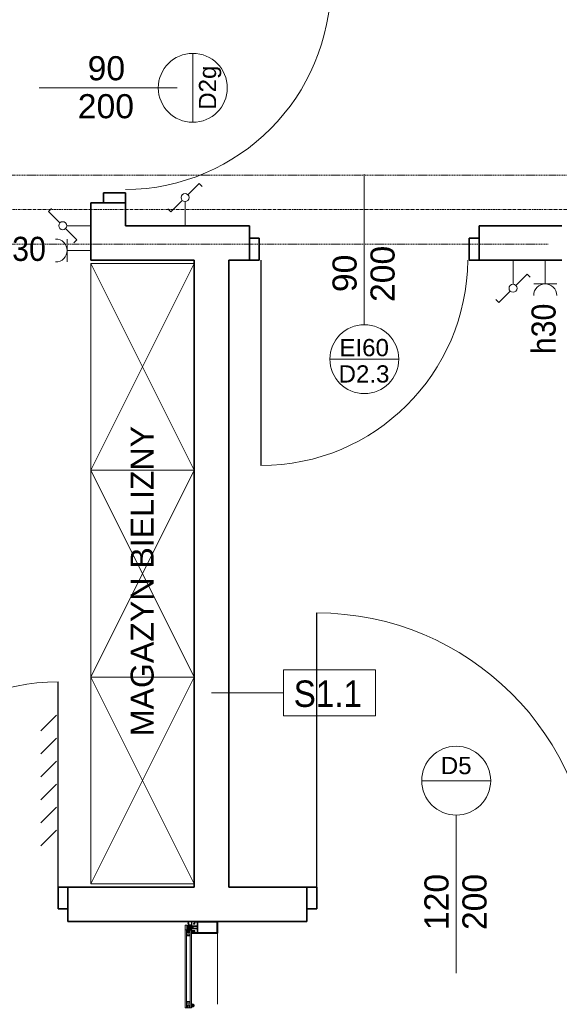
# Model space of a CAD drawing. Header units: millimetres. Extents: x -2286 to 43533, y -13832 to 14981.
# Tile 59 of 77: x 15974 to 18322, y -3334 to 953. Entities that reach past the tile are written whole.
import ezdxf

# ---------------------------------------------------------------- set-up
doc = ezdxf.new("R2010")
doc.units = ezdxf.units.MM
for name, pattern in [('IMPORT-GEN3', [6.25, 4.75, -1.5]), ('Oś', [22.225, 12.7, -3.175, 3.175, -3.175]), ('Ukryte', [7.1438, 4.7625, -2.3813])]:
    doc.linetypes.add(name, pattern=pattern)
for name, color, linetype, lineweight in [('A-DETL-GENF', 92, 'Continuous', 18), ('A-DETL-HDLN', 90, 'Ukryte', 18), ('A-DETL-MEDM', 33, 'Continuous', 35), ('A-DOOR', 31, 'Continuous', 25), ('A-DOOR-IDEN', 31, 'Continuous', 18), ('A-GLAZ-CURT', 52, 'Continuous', 18), ('A-GLAZ-CWMG', 51, 'Continuous', 18), ('A-WALL', 113, 'Continuous', 25), ('A-WALL-IDEN', 211, 'Continuous', 18), ('E-ELE-QPM-IDEN', 2, 'Continuous', 18), ('E-ELEC-EQPM', 71, 'Continuous', 18), ('G-ANNO-TEXT', 231, 'Continuous', 18), ('G-IMPT', 8, 'Continuous', 18), ('Q-SPCQ', 91, 'Continuous', 18), ('S-GRID', 1, 'Continuous', 18)]:
    doc.layers.add(name, color=color, linetype=linetype, lineweight=lineweight)
doc.styles.add('Arial_1', font='arial.ttf', dxfattribs={"height": 75})
doc.styles.add('Arial_11', font='arial.ttf', dxfattribs={"width": 0.9, "height": 105})
doc.styles.add('Arial_5', font='arial.ttf', dxfattribs={"height": 100})
doc.styles.add('Arial_6', font='arial.ttf', dxfattribs={"width": 0.9, "height": 115})
doc.styles.add('Arial_7', font='arial.ttf', dxfattribs={"height": 105})

# ---------------------------------------------------------------- blocks, each defined once
blk = doc.blocks.new('DRZWI 1S - Drzwi 90 glass-1364000-4_piętro II PT - projektowany')
at = {"layer": 'A-DETL-GENF'}
for p, q in [((-500, 20), (-457, 20)), ((-500, -75), (-500, 20)), ((-457, 20), (-457, -75)), ((457, 20), (500, 20)), ((457, -75), (457, 20)), ((500, 20), (500, -75)), ((-457, -75), (-500, -75)), ((500, -75), (457, -75))]:
    blk.add_line(p, q, dxfattribs=at)
at = {"layer": 'A-DETL-MEDM'}
for p, q in [((-500, -75), (-500, 20)), ((-500, 20), (-457, 20)), ((-457, 20), (-457, -75)), ((457, 20), (457, -75)), ((500, 20), (457, 20)), ((500, -75), (500, 20)), ((-457, -75), (-500, -75)), ((457, -75), (500, -75))]:
    blk.add_line(p, q, dxfattribs=at)
at = {"layer": 'A-DOOR', "lineweight": 18}
blk.add_line((0, -300), (0, 300), dxfattribs=at)
at = {"layer": 'A-DOOR'}
for p, q in [((457, -75), (457, -968.9)), ((381.6, -255.3), (450, -323.7)), ((381.6, -355.3), (450, -423.7)), ((381.6, -455.3), (450, -523.7)), ((381.6, -555.3), (450, -623.7)), ((381.6, -655.3), (450, -723.7)), ((381.6, -755.3), (450, -823.7))]:
    blk.add_line(p, q, dxfattribs=at)
at = {"layer": 'A-DOOR', "lineweight": 18}
blk.add_arc((457, -68.9), 900, 180.3907, 270, dxfattribs=at)
blk = doc.blocks.new('DRZWI 1S - PPOŻ - Drzwi 90 - EI60-1653780-4_piętro II PT - projektowany')
at = {"layer": 'A-DETL-GENF'}
for p, q in [((-500, 75), (-500, -20)), ((-457, 75), (-500, 75)), ((-457, -20), (-457, 75)), ((500, 75), (457, 75)), ((457, 75), (457, -20)), ((500, -20), (500, 75)), ((-500, -20), (-457, -20)), ((457, -20), (500, -20))]:
    blk.add_line(p, q, dxfattribs=at)
at = {"layer": 'A-DETL-MEDM'}
for p, q in [((-457, 75), (-500, 75)), ((-500, 75), (-500, -20)), ((-457, -20), (-457, 75)), ((457, -20), (457, 75)), ((457, 75), (500, 75)), ((500, 75), (500, -20)), ((-500, -20), (-457, -20)), ((500, -20), (457, -20))]:
    blk.add_line(p, q, dxfattribs=at)
at = {"layer": 'A-DOOR'}
blk.add_line((450, 75), (450, 968.9), dxfattribs=at)
at = {"layer": 'A-DOOR', "lineweight": 18}
blk.add_line((0, 300), (0, -300), dxfattribs=at)
blk.add_arc((450, 68.9), 900, 90, 179.6093, dxfattribs=at)
blk = doc.blocks.new('DRZWI 1S - Drzwi 90 glass-1363998-4_piętro II PT - projektowany')
at = {"layer": 'A-DETL-GENF'}
for p, q in [((-500, 75), (-500, -20)), ((-457, 75), (-500, 75)), ((-457, -20), (-457, 75)), ((500, 75), (457, 75)), ((457, 75), (457, -20)), ((500, -20), (500, 75)), ((-500, -20), (-457, -20)), ((457, -20), (500, -20))]:
    blk.add_line(p, q, dxfattribs=at)
at = {"layer": 'A-DETL-MEDM'}
for p, q in [((-457, 75), (-500, 75)), ((-500, 75), (-500, -20)), ((-457, -20), (-457, 75)), ((457, -20), (457, 75)), ((457, 75), (500, 75)), ((500, 75), (500, -20)), ((-500, -20), (-457, -20)), ((500, -20), (457, -20))]:
    blk.add_line(p, q, dxfattribs=at)
at = {"layer": 'A-DOOR'}
for p, q in [((457, 75), (457, 968.9)), ((381.6, 755.3), (450, 823.7)), ((381.6, 655.3), (450, 723.7)), ((381.6, 555.3), (450, 623.7)), ((381.6, 455.3), (450, 523.7)), ((381.6, 355.3), (450, 423.7)), ((381.6, 255.3), (450, 323.7))]:
    blk.add_line(p, q, dxfattribs=at)
at = {"layer": 'A-DOOR', "lineweight": 18}
blk.add_line((0, 300), (0, -300), dxfattribs=at)
blk.add_arc((457, 68.9), 900, 90, 179.6093, dxfattribs=at)
blk = doc.blocks.new('DRZWI 1S - Drzwi 120-1363999-4_piętro II PT - projektowany')
at = {"layer": 'A-DETL-GENF'}
for p, q in [((-650, 20), (-607, 20)), ((-650, -75), (-650, 20)), ((-607, 20), (-607, -75)), ((607, 20), (650, 20)), ((607, -75), (607, 20)), ((650, 20), (650, -75)), ((-607, -75), (-650, -75)), ((650, -75), (607, -75))]:
    blk.add_line(p, q, dxfattribs=at)
at = {"layer": 'A-DETL-MEDM'}
for p, q in [((-650, -75), (-650, 20)), ((-650, 20), (-607, 20)), ((-607, 20), (-607, -75)), ((607, 20), (607, -75)), ((650, 20), (607, 20)), ((650, -75), (650, 20)), ((-607, -75), (-650, -75)), ((607, -75), (650, -75))]:
    blk.add_line(p, q, dxfattribs=at)
at = {"layer": 'A-DOOR', "lineweight": 18}
blk.add_line((0, -300), (0, 300), dxfattribs=at)
at = {"layer": 'A-DOOR'}
blk.add_line((607, -75), (607, -1268.9), dxfattribs=at)
at = {"layer": 'A-DOOR', "lineweight": 18}
blk.add_arc((607, -68.9), 1200, 180.293, 270, dxfattribs=at)
blk = doc.blocks.new('Przełącznik schodowy - Type 1-1452447-4_piętro II PT - projektowany')
at = {"layer": 'E-ELEC-EQPM'}
for p, q in [((137.4, 209.8), (186.8, 259.3)), ((186.8, 259.3), (199.9, 246.2)), ((112.6, 185.1), (63.2, 135.7)), ((125, 180), (125, 75)), ((63.2, 135.7), (50.1, 148.8))]:
    blk.add_line(p, q, dxfattribs=at)
blk.add_circle((125, 197.5), 17.5, dxfattribs=at)
blk = doc.blocks.new('gniazdo elektryczne pojedyncze - 30-1473552-4_piętro II PT - projektowany')
at = {"layer": 'E-ELEC-EQPM'}
for p, q in [((175, 178.3), (75, 178.3)), ((125, 178.3), (125, 75))]:
    blk.add_line(p, q, dxfattribs=at)
blk.add_arc((125, 228.3), 50, 180, 0, dxfattribs=at)
blk = doc.blocks.new('Szafa - 45 cm-1497313-4_piętro II PT - projektowany')
at = {"layer": 'Q-SPCQ'}
for p, q in [((575, 525), (-325, 75)), ((-325, 525), (575, 75)), ((-325, 75), (-325, 525)), ((-325, 525), (575, 525)), ((575, 525), (575, 75))]:
    blk.add_line(p, q, dxfattribs=at)
blk = doc.blocks.new('Prostokątny szpros - Słup 105 mm-1305217-4_piętro II PT - projektowany')
at = {"layer": 'A-DETL-GENF'}
for p, q in [((-25, 23.3), (-25, 127.5)), ((24.5, 128), (-24.5, 128)), ((-22.6, 41.5), (-22.6, 124)), ((22.1, 124.5), (-22.1, 124.5)), ((22.6, 41.5), (22.6, 124)), ((25, 23.3), (25, 127.5)), ((-25, 23.3), (-24.7, 23)), ((-24.7, 23), (-22.5, 23)), ((-23.5, 26), (-23, 26.5)), ((-23.5, 24), (-23.5, 26)), ((-22, 24), (-23.5, 24)), ((-23, 26.5), (-19.7, 26.5)), ((-22.6, 38), (-22.1, 38.5)), ((-22.6, 30), (-22.6, 38)), ((-21.6, 29), (-22.6, 30)), ((-22.5, 23), (-22, 23.5)), ((-22.1, 41), (22.1, 41)), ((-22.1, 38.5), (-6.5, 38.5)), ((-22, 23.5), (-22, 24)), ((-15.5, 29), (-21.6, 29)), ((-19.7, 26.5), (-19.5, 26.7)), ((-19.5, 26.7), (-19.2, 26.5)), ((-19.2, 26.5), (-16, 26.5)), ((-15.5, 24), (-17, 24)), ((-17, 24), (-17, 23.5)), ((-17, 23.5), (-16.5, 23)), ((-16.5, 23), (-14.3, 23)), ((-16, 26.5), (-15.5, 26)), ((-14, 27.5), (-15.5, 29)), ((-15.5, 26), (-15.5, 24)), ((-14.3, 23), (-14, 23.3)), ((-14, 23.3), (-14, 27.5)), ((-6.5, 38.5), (-6, 38)), ((-6, 38), (-6, 3.3)), ((-6, 3.3), (-5.7, 3)), ((-5.7, 3), (-4, 3)), ((-4.5, 6.5), (-4, 7)), ((-4.5, 4.5), (-4.5, 6.5)), ((-3.5, 4.5), (-4.5, 4.5)), ((-3.5, 38), (-4, 37.5)), ((-4, 37.5), (-4, 10.6)), ((-4, 10.6), (-3.2, 10.2)), ((-4, 7), (-2.8, 7)), ((-4, 3), (-3.5, 3.5)), ((3.5, 38), (-3.5, 38)), ((-3.5, 3.5), (-3.5, 4.5)), ((-3.2, 10.2), (-0.8, 11.6)), ((-2.8, 7), (0, 8.6)), ((-0.8, 11.6), (0.8, 11.6)), ((0, 8.6), (2.8, 7)), ((0.8, 11.6), (3.3, 10.2)), ((2.8, 7), (4, 7)), ((3.3, 10.2), (4, 10.6)), ((4, 37.5), (3.5, 38)), ((4.5, 4.5), (3.5, 4.5)), ((3.5, 4.5), (3.5, 3.5)), ((3.5, 3.5), (4, 3)), ((4, 10.6), (4, 37.5)), ((4, 7), (4.5, 6.5)), ((4, 3), (5.7, 3)), ((4.5, 6.5), (4.5, 4.5)), ((5.7, 3), (6, 3.3)), ((6, 38), (6.5, 38.5)), ((6, 3.3), (6, 38)), ((6.5, 38.5), (22.1, 38.5)), ((15.5, 29), (14, 27.5)), ((14, 27.5), (14, 23.3)), ((14, 23.3), (14.3, 23)), ((14.3, 23), (16.5, 23)), ((21.6, 29), (15.5, 29)), ((15.5, 26), (16, 26.5)), ((15.5, 24), (15.5, 26)), ((17, 24), (15.5, 24)), ((16, 26.5), (19.3, 26.5)), ((16.5, 23), (17, 23.5)), ((17, 23.5), (17, 24)), ((19.3, 26.5), (19.5, 26.7)), ((19.5, 26.7), (19.8, 26.5)), ((19.8, 26.5), (23, 26.5)), ((22.6, 30), (21.6, 29)), ((23.5, 24), (22, 24)), ((22, 24), (22, 23.5)), ((22, 23.5), (22.5, 23)), ((22.1, 38.5), (22.6, 38)), ((22.5, 23), (24.7, 23)), ((22.6, 38), (22.6, 30)), ((23, 26.5), (23.5, 26)), ((23.5, 26), (23.5, 24)), ((24.7, 23), (25, 23.3))]:
    blk.add_line(p, q, dxfattribs=at)
for centre, start, end in [((-24.5, 127.5), 90, 180), ((-22.1, 124), 90, 180), ((22.1, 124), 0, 90), ((24.5, 127.5), 0, 90), ((-22.1, 41.5), 180, 270), ((22.1, 41.5), 270, 0)]:
    blk.add_arc(centre, 0.5, start, end, dxfattribs=at)
at = {"layer": 'G-IMPT'}
for p, q in [((-20, -0.5), (-20, 1.5)), ((-0.2, 21.5), (-0.5, 21)), ((1.2, 15.1), (-0.3, 20.1)), ((20, 1.5), (20, -0.5)), ((-10, -14), (-10, -7)), ((1.9, -0.3), (-1.9, -0.3)), ((10, -14), (10, -7))]:
    blk.add_line(p, q, dxfattribs=at)
at = {"layer": 'G-IMPT', "flags": 128}
for points in [[(-18.5, 3), (-3.6, 3), (-3.4, 3.1), (-3.3, 3.4), (-3.1, 3.5), (-3, 3.5), (-2.8, 3.3), (-2.8, 2), (-2.3, 1.5), (-1.9, 1.5), (1.9, 1.5), (2.3, 1.5), (2.8, 2), (2.8, 3.3), (3, 3.5), (3.1, 3.5), (3.3, 3.4), (3.4, 3.1), (3.6, 3), (18.5, 3)], [(17, -0.5), (17, 0), (16.7, 0.3), (12.2, 0.3), (11.8, 0.3), (6.8, -0.9), (6, -1.9), (6, -2.5), (5.5, -3), (0.5, -3), (0.3, -2.9), (0.2, -2.8), (-0.2, -2.8), (-0.3, -2.9), (-0.5, -3), (-5.5, -3), (-6, -2.5), (-6, -1.9), (-6.8, -0.9), (-11.8, 0.3), (-12.2, 0.3), (-16.7, 0.3), (-17, 0), (-17, -0.5)], [(4.6, -3), (4.6, -3.5), (-4.6, -3.5), (-4.6, -3), (4.6, -3), (1.9, -0.3), (1.9, 4.5), (1.9, 13.5), (1.9, 15.1), (1.9, 20.5), (0.2, 21.5), (-0.2, 21.5), (-1.9, 20.5), (-1.9, 15.1), (1.9, 15.1), (2.4, 14.6), (2.4, 13.5), (2.4, 5), (-2.4, 5), (-2.4, 13.5), (-2.4, 14.6), (2.4, 14.6)], [(-4.6, -3), (-1.9, -0.3), (-1.9, 4.5), (-2.4, 5)], [(-2.4, 14.6), (-1.9, 15.1), (-1.9, 13.5), (-1.9, 4.5), (1.9, 4.5), (2.4, 5)]]:
    blk.add_lwpolyline(points, dxfattribs=at)
for points in [[(-10, 3), (10, 3), (10, -3), (-10, -3)], [(-10, -3), (10, -3), (10, -7), (-10, -7)]]:
    blk.add_lwpolyline(points, close=True, dxfattribs=at)
at = {"layer": 'G-IMPT', "linetype": 'IMPORT-GEN3', "flags": 128}
blk.add_lwpolyline([(-0.2, 21.5), (1.7, 20.4), (1.7, 15.1)], dxfattribs=at)
at = {"layer": 'G-IMPT'}
for centre, radius, start, end in [((-18.5, 1.5), 1.5, 90, 180), ((-1.2, 22.2), 1.83, 247.4798, 294.8131), ((1, 20.7), 1.46, 170, 204.7886), ((18.5, 1.5), 1.5, 360, 90), ((-18.5, -0.5), 1.5, 180, 0), ((0, -113.7), 100.2, 84.2752, 95.7248), ((18.5, -0.5), 1.5, 180, 0)]:
    blk.add_arc(centre, radius, start, end, dxfattribs=at)
blk = doc.blocks.new('Prostokątny szpros - Słup Aluprof MB-SR50N EFEKT Ug_1_0-1499954-4_piętro II PT - projektowany')
at = {"layer": 'A-GLAZ-CWMG', "lineweight": 25}
for p, q in [((-50, 14), (-50, 128)), ((-50, 128), (0, 128)), ((0, 128), (0, 14)), ((-34.993956, 14), (-50, 14)), ((-34.993956, 0), (-34.993956, 14)), ((-14.993956, 0), (-34.993956, 0)), ((0, 14), (-14.993956, 14)), ((-14.993956, 14), (-14.993956, 0))]:
    blk.add_line(p, q, dxfattribs=at)
blk = doc.blocks.new('Aluprof szyba Ug_1_0 - Aluprof szyba Ug_1_0-1612149-4_piętro II PT - projektowany')
at = {"layer": 'A-GLAZ-CURT'}
for p, q in [((170, 14), (-170, 14)), ((-170, 14), (-170, -14)), ((-170, 8), (170, 8)), ((170, -14), (170, 14)), ((-170, -8), (170, -8)), ((-170, -14), (170, -14))]:
    blk.add_line(p, q, dxfattribs=at)
at = {"layer": 'G-IMPT'}
for p, q in [((-159, 3), (-169.5, 3)), ((159, 3), (169.5, 3)), ((-169.5, -3), (-159, -3)), ((-166, -22.7), (-166, -18.5)), ((-163.8, -23), (-165.7, -23)), ((-164.7, -16), (-163.1, -16)), ((-162.7, -25.7), (-163.5, -24.6)), ((-162.5, -20.5), (-162.5, -18.5)), ((-162.1, -25.8), (-162.5, -25.8)), ((-162, -18), (-159, -18)), ((-159, -21), (-162, -21)), ((-162, -24.7), (-162, -22.7)), ((-161.8, -22.5), (-159.2, -22.5)), ((-159, -22.7), (-159, -24.7)), ((-158.5, -25.8), (-158.9, -25.8)), ((-158.5, -18.5), (-158.5, -20.5)), ((-157.5, -24.6), (-158.3, -25.7)), ((-157.9, -16), (-156.3, -16)), ((-155.3, -23), (-157.2, -23)), ((-155, -18.5), (-155, -22.7)), ((155, -18.5), (155, -22.7)), ((155.3, -23), (157.2, -23)), ((157.9, -16), (156.3, -16)), ((157.5, -24.6), (158.3, -25.7)), ((158.5, -18.5), (158.5, -20.5)), ((158.5, -25.8), (158.9, -25.8)), ((169.5, -3), (159, -3)), ((162, -18), (159, -18)), ((159, -21), (162, -21)), ((159, -22.7), (159, -24.7)), ((161.8, -22.5), (159.2, -22.5)), ((162, -24.7), (162, -22.7)), ((162.1, -25.8), (162.5, -25.8)), ((162.5, -20.5), (162.5, -18.5)), ((162.7, -25.7), (163.5, -24.6)), ((164.7, -16), (163.1, -16)), ((163.8, -23), (165.7, -23)), ((166, -22.7), (166, -18.5))]:
    blk.add_line(p, q, dxfattribs=at)
at = {"layer": 'G-IMPT', "flags": 128}
for points in [[(-170, 3.5), (-170, 4), (-170, 8), (-149.3, 8), (-149.3, 7.7), (-149.5, 7.7), (-149.6, 7.6), (-149.7, 7.4), (-149.7, 7.2), (-149.7, 7.1), (-149.5, 7), (-149.5, 6.9), (-149.4, 6.9), (-149.4, 6.9), (-149.4, 6.9), (-149.3, 6.8), (-149.3, 6.8), (-149.3, 6.7), (-149.2, 6.7), (-149.2, 6.6), (-149.2, 6.6), (-149.2, 6.5), (-149.2, 6.5), (-149.2, 6.4), (-149.2, 6.4), (-149.2, 6.3), (-149.2, 6.3), (-149.3, 6.2), (-149.3, 6.2), (-149.3, 6.2), (-149.4, 6.1), (-149.4, 6.1), (-149.5, 6), (-150.2, 5.7), (-150.3, 5.5), (-150.3, 5.4), (-150.3, 5), (-150.3, 5), (-150.3, 4.9), (-150.2, 4.8), (-150.1, 4.7), (-150, 4.7), (-150, 4.7), (-150, 4.7), (-150, 4.7), (-150, 4.7), (-149.8, 4.6), (-149.8, 4.6), (-149.8, 4.6), (-149.8, 4.6), (-149.8, 4.6), (-149.8, 4.6), (-149.7, 4.6), (-149.7, 4.5), (-149.7, 4.5), (-149.7, 4.5), (-149.7, 4.5), (-149.7, 4.5), (-149.7, 4.4), (-149.7, 4.4), (-149.7, 0), (-149.7, -4.4), (-149.7, -4.4), (-149.7, -4.5), (-149.7, -4.5), (-149.7, -4.5), (-149.7, -4.5), (-149.7, -4.5), (-149.7, -4.6), (-149.8, -4.6), (-149.8, -4.6), (-149.8, -4.6), (-149.8, -4.6), (-149.8, -4.6), (-149.8, -4.6), (-149.8, -4.6), (-149.9, -4.6), (-149.9, -4.6), (-149.9, -4.6), (-149.9, -4.6), (-149.9, -4.6), (-149.9, -4.7), (-150, -4.7), (-150, -4.7), (-150, -4.7), (-150, -4.7), (-150, -4.7), (-150, -4.7), (-150.1, -4.7), (-150.2, -4.8), (-150.3, -4.9), (-150.3, -5), (-150.3, -5.5), (-150.2, -5.7), (-150.1, -5.7), (-149.5, -6), (-149.4, -6.1), (-149.4, -6.1), (-149.3, -6.2), (-149.3, -6.2), (-149.3, -6.2), (-149.2, -6.3), (-149.2, -6.3), (-149.2, -6.4), (-149.2, -6.4), (-149.2, -6.5), (-149.2, -6.5), (-149.2, -6.6), (-149.2, -6.6), (-149.2, -6.7), (-149.3, -6.7), (-149.3, -6.8), (-149.3, -6.8), (-149.4, -6.9), (-149.4, -6.9), (-149.4, -6.9), (-149.4, -6.9), (-149.5, -6.9), (-149.6, -7), (-149.7, -7.1), (-149.7, -7.2), (-149.7, -7.4), (-149.6, -7.6), (-149.5, -7.7), (-149.3, -7.7), (-149.3, -8), (-170, -8), (-170, -4), (-170, -3.5)], [(-158.1, 0.1), (-158.1, 0.2), (-158, 2)], [(-146, 6.6), (-146.8, 6.7), (-147.7, 6.8), (-148.5, 6.9), (-149.4, 7)], [(-149.3, 8), (-147.8, 8), (-146.4, 8), (-144.9, 8), (-143.4, 8)], [(-149.3, 7.7), (-149.3, 7.8), (-149.3, 7.8), (-149.3, 7.9), (-149.3, 8)], [(-144.4, 7.7), (-145.6, 7.7), (-146.8, 7.7), (-148.1, 7.7), (-149.3, 7.7)], [(-149.3, 7.6), (-148.2, 7.6), (-147.1, 7.6), (-146, 7.6), (-144.8, 7.6)], [(-145.8, 6.2), (-145.8, 6.3), (-145.9, 6.4), (-145.9, 6.5), (-146, 6.6)], [(-145.5, 5.9), (-145.6, 5.9), (-145.7, 6), (-145.8, 6.1), (-145.8, 6.2)], [(-144.8, 5.9), (-145, 5.9), (-145.2, 5.9), (-145.3, 5.9), (-145.5, 5.9)], [(-144.8, 7.6), (-144.8, 7.6), (-144.7, 7.5), (-144.7, 7.4), (-144.7, 7.3)], [(-144.7, 7.3), (-144.8, 7.3), (-144.8, 7.3), (-144.8, 7.2), (-144.8, 7.1)], [(-144.8, 7.1), (-144.8, 7.1), (-144.8, 7), (-144.8, 6.9), (-144.7, 6.9)], [(-144.7, 6.9), (-144.7, 6.9), (-144.6, 6.9), (-144.5, 6.9), (-144.5, 6.9)], [(-144.5, 6.9), (-144.4, 7.1), (-144.4, 7.3), (-144.4, 7.5), (-144.4, 7.7)], [(-143.4, 7.7), (-143.7, 7.7), (-143.9, 7.7), (-144.1, 7.7), (-144.4, 7.7)], [(-144.4, 7.7), (-144.1, 7.7), (-143.9, 7.7), (-143.7, 7.7), (-143.4, 7.7)], [(-144.3, -5.4), (-144.3, -2.7), (-144.3, 0), (-144.3, 2.7), (-144.3, 5.4)], [(-143.5, 5.7), (-143.6, 5.5), (-143.7, 5.2), (-143.6, 4.9), (-143.4, 4.7)], [(-143.4, 5.8), (-143.4, 5.8), (-143.4, 5.8), (-143.5, 5.7), (-143.5, 5.7)], [(-143.4, 8), (-143.4, 7.9), (-143.4, 7.9), (-143.4, 7.8), (-143.4, 7.7)], [(-143.4, 4.7), (-143.4, 4.6), (-143.3, 4.6), (-143.3, 4.5), (-143.3, 4.4)], [(-143.3, 7.6), (-143.3, 7.2), (-143.3, 6.8), (-143.3, 6.4), (-143.3, 6)], [(-143.3, 4.4), (-143.3, 2.2), (-143.3, 0), (-143.3, -2.2), (-143.3, -4.4)], [(143.3, 7.6), (143.3, 7.2), (143.3, 6.8), (143.3, 6.4), (143.3, 6)], [(143.4, 4.7), (143.4, 4.6), (143.3, 4.6), (143.3, 4.5), (143.3, 4.4)], [(143.3, 4.4), (143.3, 2.2), (143.3, 0), (143.3, -2.2), (143.3, -4.4)], [(143.4, 8), (143.4, 7.9), (143.4, 7.9), (143.4, 7.8), (143.4, 7.7)], [(149.3, 8), (147.8, 8), (146.4, 8), (144.9, 8), (143.4, 8)], [(143.4, 7.7), (143.7, 7.7), (143.9, 7.7), (144.1, 7.7), (144.4, 7.7)], [(144.4, 7.7), (144.1, 7.7), (143.9, 7.7), (143.7, 7.7), (143.4, 7.7)], [(143.4, 5.8), (143.4, 5.8), (143.4, 5.8), (143.5, 5.7), (143.5, 5.7)], [(143.5, 5.7), (143.6, 5.5), (143.7, 5.2), (143.6, 4.9), (143.4, 4.7)], [(144.3, -5.4), (144.3, -2.7), (144.3, 0), (144.3, 2.7), (144.3, 5.4)], [(144.4, 7.7), (145.6, 7.7), (146.8, 7.7), (148.1, 7.7), (149.3, 7.7)], [(144.5, 6.9), (144.4, 7.1), (144.4, 7.3), (144.4, 7.5), (144.4, 7.7)], [(144.7, 6.9), (144.7, 6.9), (144.6, 6.9), (144.5, 6.9), (144.5, 6.9)], [(144.8, 7.6), (144.8, 7.6), (144.7, 7.5), (144.7, 7.4), (144.7, 7.3)], [(144.7, 7.3), (144.8, 7.3), (144.8, 7.3), (144.8, 7.2), (144.8, 7.1)], [(144.8, 7.1), (144.8, 7.1), (144.8, 7), (144.8, 6.9), (144.7, 6.9)], [(149.3, 7.6), (148.2, 7.6), (147.1, 7.6), (146, 7.6), (144.8, 7.6)], [(144.8, 5.9), (145, 5.9), (145.2, 5.9), (145.3, 5.9), (145.5, 5.9)], [(145.5, 5.9), (145.6, 5.9), (145.7, 6), (145.8, 6.1), (145.8, 6.2)], [(145.8, 6.2), (145.8, 6.3), (145.9, 6.4), (145.9, 6.5), (146, 6.6)], [(146, 6.6), (146.8, 6.7), (147.7, 6.8), (148.5, 6.9), (149.4, 7)], [(170, 3.5), (170, 4), (170, 8), (149.3, 8), (149.3, 7.7), (149.5, 7.7), (149.6, 7.6), (149.7, 7.4), (149.7, 7.2), (149.7, 7.1), (149.5, 7), (149.5, 6.9), (149.4, 6.9), (149.4, 6.9), (149.4, 6.9), (149.3, 6.8), (149.3, 6.8), (149.3, 6.7), (149.2, 6.7), (149.2, 6.6), (149.2, 6.6), (149.2, 6.5), (149.2, 6.5), (149.2, 6.4), (149.2, 6.4), (149.2, 6.3), (149.2, 6.3), (149.3, 6.2), (149.3, 6.2), (149.3, 6.2), (149.4, 6.1), (149.4, 6.1), (149.5, 6), (150.2, 5.7), (150.3, 5.5), (150.3, 5.4), (150.3, 5), (150.3, 5), (150.3, 4.9), (150.2, 4.8), (150.1, 4.7), (150, 4.7), (150, 4.7), (150, 4.7), (150, 4.7), (150, 4.7), (149.8, 4.6), (149.8, 4.6), (149.8, 4.6), (149.8, 4.6), (149.8, 4.6), (149.8, 4.6), (149.7, 4.6), (149.7, 4.5), (149.7, 4.5), (149.7, 4.5), (149.7, 4.5), (149.7, 4.5), (149.7, 4.4), (149.7, 4.4), (149.7, 0), (149.7, -4.4), (149.7, -4.4), (149.7, -4.5), (149.7, -4.5), (149.7, -4.5), (149.7, -4.5), (149.7, -4.5), (149.7, -4.6), (149.8, -4.6), (149.8, -4.6), (149.8, -4.6), (149.8, -4.6), (149.8, -4.6), (149.8, -4.6), (149.8, -4.6), (149.9, -4.6), (149.9, -4.6), (149.9, -4.6), (149.9, -4.6), (149.9, -4.6), (149.9, -4.7), (150, -4.7), (150, -4.7), (150, -4.7), (150, -4.7), (150, -4.7), (150, -4.7), (150.1, -4.7), (150.2, -4.8), (150.3, -4.9), (150.3, -5), (150.3, -5.5), (150.2, -5.7), (150.1, -5.7), (149.5, -6), (149.4, -6.1), (149.4, -6.1), (149.3, -6.2), (149.3, -6.2), (149.3, -6.2), (149.2, -6.3), (149.2, -6.3), (149.2, -6.4), (149.2, -6.4), (149.2, -6.5), (149.2, -6.5), (149.2, -6.6), (149.2, -6.6), (149.2, -6.7), (149.3, -6.7), (149.3, -6.8), (149.3, -6.8), (149.4, -6.9), (149.4, -6.9), (149.4, -6.9), (149.4, -6.9), (149.5, -6.9), (149.6, -7), (149.7, -7.1), (149.7, -7.2), (149.7, -7.4), (149.6, -7.6), (149.5, -7.7), (149.3, -7.7), (149.3, -8), (170, -8), (170, -4), (170, -3.5)], [(149.3, 7.7), (149.3, 7.8), (149.3, 7.8), (149.3, 7.9), (149.3, 8)], [(158.1, 0.1), (158.1, 0.2), (158, 2)], [(-163.3, -24.3), (-163, -24.2), (-163, -23)], [(-158, -2), (-158, -0.4), (-158.1, -0.1)], [(-158, -23), (-158, -24.2), (-157.6, -24.3)], [(-149.4, -7), (-148.5, -6.9), (-147.7, -6.8), (-146.8, -6.7), (-146, -6.6)], [(-144.8, -7.6), (-146, -7.6), (-147.1, -7.6), (-148.2, -7.6), (-149.3, -7.6)], [(-149.3, -7.7), (-148.1, -7.7), (-146.8, -7.7), (-145.6, -7.7), (-144.4, -7.7)], [(-149.3, -8), (-149.3, -7.9), (-149.3, -7.9), (-149.3, -7.8), (-149.3, -7.7)], [(-143.4, -8), (-144.9, -8), (-146.4, -8), (-147.8, -8), (-149.3, -8)], [(-146, -6.6), (-145.9, -6.5), (-145.9, -6.4), (-145.8, -6.3), (-145.8, -6.2)], [(-145.8, -6.2), (-145.8, -6.1), (-145.7, -6), (-145.6, -5.9), (-145.5, -5.9)], [(-145.5, -5.9), (-145.3, -5.9), (-145.2, -5.9), (-145, -5.9), (-144.8, -5.9)], [(-144.7, -6.9), (-144.8, -6.9), (-144.8, -7), (-144.8, -7.1), (-144.8, -7.1)], [(-144.8, -7.1), (-144.8, -7.2), (-144.8, -7.3), (-144.8, -7.3), (-144.7, -7.3)], [(-144.7, -7.3), (-144.7, -7.4), (-144.7, -7.5), (-144.8, -7.6), (-144.8, -7.6)], [(-144.5, -6.9), (-144.5, -6.9), (-144.6, -6.9), (-144.7, -6.9), (-144.7, -6.9)], [(-144.4, -7.7), (-144.4, -7.5), (-144.4, -7.3), (-144.4, -7.1), (-144.5, -6.9)], [(-144.4, -7.7), (-144.1, -7.7), (-143.9, -7.7), (-143.7, -7.7), (-143.4, -7.8)], [(-143.4, -7.8), (-143.7, -7.7), (-143.9, -7.7), (-144.1, -7.7), (-144.4, -7.7)], [(-143.4, -4.7), (-143.6, -4.9), (-143.7, -5.2), (-143.6, -5.5), (-143.5, -5.7)], [(-143.5, -5.7), (-143.5, -5.7), (-143.4, -5.8), (-143.4, -5.8), (-143.4, -5.8)], [(-143.3, -4.4), (-143.3, -4.5), (-143.3, -4.6), (-143.4, -4.6), (-143.4, -4.7)], [(-143.4, -7.8), (-143.4, -7.8), (-143.4, -7.9), (-143.4, -7.9), (-143.4, -8)], [(-143.3, -6), (-143.3, -6.4), (-143.3, -6.8), (-143.3, -7.2), (-143.3, -7.6)], [(143.3, -4.4), (143.3, -4.5), (143.3, -4.6), (143.4, -4.6), (143.4, -4.7)], [(143.3, -6), (143.3, -6.4), (143.3, -6.8), (143.3, -7.2), (143.3, -7.6)], [(143.4, -4.7), (143.6, -4.9), (143.7, -5.2), (143.6, -5.5), (143.5, -5.7)], [(143.5, -5.7), (143.5, -5.7), (143.4, -5.8), (143.4, -5.8), (143.4, -5.8)], [(144.4, -7.7), (144.1, -7.7), (143.9, -7.7), (143.7, -7.7), (143.4, -7.8)], [(143.4, -7.8), (143.4, -7.8), (143.4, -7.9), (143.4, -7.9), (143.4, -8)], [(143.4, -7.8), (143.7, -7.7), (143.9, -7.7), (144.1, -7.7), (144.4, -7.7)], [(143.4, -8), (144.9, -8), (146.4, -8), (147.8, -8), (149.3, -8)], [(144.4, -7.7), (144.4, -7.5), (144.4, -7.3), (144.4, -7.1), (144.5, -6.9)], [(149.3, -7.7), (148.1, -7.7), (146.8, -7.7), (145.6, -7.7), (144.4, -7.7)], [(144.5, -6.9), (144.5, -6.9), (144.6, -6.9), (144.7, -6.9), (144.7, -6.9)], [(144.7, -6.9), (144.8, -6.9), (144.8, -7), (144.8, -7.1), (144.8, -7.1)], [(144.8, -7.1), (144.8, -7.2), (144.8, -7.3), (144.8, -7.3), (144.7, -7.3)], [(144.7, -7.3), (144.7, -7.4), (144.7, -7.5), (144.8, -7.6), (144.8, -7.6)], [(145.5, -5.9), (145.3, -5.9), (145.2, -5.9), (145, -5.9), (144.8, -5.9)], [(144.8, -7.6), (146, -7.6), (147.1, -7.6), (148.2, -7.6), (149.3, -7.6)], [(145.8, -6.2), (145.8, -6.1), (145.7, -6), (145.6, -5.9), (145.5, -5.9)], [(146, -6.6), (145.9, -6.5), (145.9, -6.4), (145.8, -6.3), (145.8, -6.2)], [(149.4, -7), (148.5, -6.9), (147.7, -6.8), (146.8, -6.7), (146, -6.6)], [(149.3, -8), (149.3, -7.9), (149.3, -7.9), (149.3, -7.8), (149.3, -7.7)], [(158, -23), (158, -24.2), (157.6, -24.3)], [(158, -2), (158, -0.4), (158.1, -0.1)], [(163.3, -24.3), (163, -24.2), (163, -23)]]:
    blk.add_lwpolyline(points, dxfattribs=at)
for points in [[(-158.8, 4.2), (-169.8, 4.2)], [(-156.8, -2.2), (-156.8, 2.2)], [(156.8, -2.2), (156.8, 2.2)], [(158.8, 4.2), (169.8, 4.2)], [(-169.8, -4.2), (-158.8, -4.2)], [(169.8, -4.2), (158.8, -4.2)]]:
    blk.add_lwpolyline(points, close=True, dxfattribs=at)
at = {"layer": 'G-IMPT'}
for centre, radius, start, end in [((-169.8, 4), 0.2, 90, 180), ((-169.8, 4), 0.2, 90, 180), ((-169.5, 3.5), 0.5, 180, 270), ((-159, 2), 1, 0, 90), ((-158.8, 2.2), 2, 360, 90), ((-158.8, 2.2), 2, 360, 90), ((-158, 0), 0.2, 135, 225), ((-158.2, 0.4), 0.2, 315, 0), ((-149.3, 7.3), 0.3, 90.0255, 262.7766), ((-144.8, 5.4), 0.5, 0, 90), ((-143.4, 7.6), 0.151, 0.296, 89.704), ((-143.6, 6), 0.3, 318.7673, 0), ((143.4, 7.6), 0.151, 90.296, 179.704), ((143.6, 6), 0.3, 180, 221.2327), ((144.8, 5.4), 0.5, 90, 180), ((149.3, 7.3), 0.3, 277.2234, 89.9745), ((158.8, 2.2), 2, 90, 180), ((158.8, 2.2), 2, 90, 180), ((159, 2), 1, 90, 180), ((158.2, 0.4), 0.2, 180, 225), ((158, 0), 0.2, 315, 45), ((169.5, 3.5), 0.5, 270, 0), ((169.8, 4), 0.2, 0, 90), ((169.8, 4), 0.2, 360, 90), ((-169.5, -3.5), 0.5, 90, 180), ((-169.8, -4), 0.2, 180, 270), ((-169.8, -4), 0.2, 180, 270), ((-169.1, -14.4), 0.401, 74.5462, 240.6543), ((-170.4, -19), 4.42, 7.3451, 75.9551), ((-169.7, -20.2), 6.24, 46.7817, 83.2497), ((-165.7, -22.7), 0.3, 180, 270), ((-164.7, -15), 1, 221.498, 269.891), ((-164.7, -14.3), 0.3, 89.891, 269.891), ((-165, -19.6), 5.59, 43.2152, 86.7025), ((-165.1, -17.8), 3.24, 45.9581, 83.0951), ((-163.8, -22.7), 0.3, 270, 330), ((-163.3, -23), 0.3, 0, 150), ((-163.3, -24.5), 0.2, 105, 215), ((-163.1, -15.7), 0.3, 269.4976, 45.9581), ((-162.5, -25.5), 0.3, 215, 270), ((-162, -18.5), 0.5, 90, 180), ((-162, -20.5), 0.5, 180, 270), ((-162.1, -25.5), 0.3, 270, 296.888), ((-161.8, -22.7), 0.2, 90, 180), ((-161.8, -24.7), 0.2, 180, 284.4775), ((-160.5, -28.4), 3, 61.3165, 118.6835), ((-160.5, -29.3), 4.64, 74.3781, 105.6219), ((-160.5, -15.5), 0.5, 209.5294, 274.8894), ((-160.4, -15.5), 0.5, 265.1106, 330.4706), ((-155.9, -19.6), 5.59, 93.2975, 136.7848), ((-159.2, -22.7), 0.2, 0, 90), ((-159.2, -24.7), 0.2, 255.5225, 360), ((-158.9, -25.5), 0.3, 243.112, 270), ((-159, -2), 1, 270, 0), ((-159, -18.5), 0.5, 0, 90), ((-159, -20.5), 0.5, 270, 360), ((-158.8, -2.2), 2, 270, 0), ((-158.8, -2.2), 2, 270, 0), ((-158.5, -25.5), 0.3, 270, 325), ((-157.9, -15.7), 0.3, 134.0419, 270.5024), ((-158.2, -0.4), 0.2, 0, 45), ((-155.9, -17.8), 3.24, 96.9049, 134.0419), ((-157.7, -23), 0.3, 30, 180), ((-157.7, -24.5), 0.2, 325, 75), ((-157.2, -22.7), 0.3, 210, 270), ((-156.3, -14.3), 0.3, 270.109, 90.109), ((-156.3, -15), 1, 270.109, 318.502), ((-151.2, -20.2), 6.24, 96.7503, 133.2183), ((-155.3, -22.7), 0.3, 270, 0), ((-150.6, -19), 4.42, 104.0449, 172.6549), ((-151.9, -14.4), 0.401, 299.3457, 105.4538), ((-149.3, -7.3), 0.3, 97.2234, 269.9745), ((-144.8, -5.4), 0.5, 270, 360), ((-143.6, -6), 0.3, 360, 41.2327), ((-143.4, -7.6), 0.151, 270.296, 359.704), ((143.6, -6), 0.3, 138.7673, 180), ((143.4, -7.6), 0.151, 180.296, 269.704), ((144.8, -5.4), 0.5, 180, 270), ((149.3, -7.3), 0.3, 270.0255, 82.7766), ((151.9, -14.4), 0.401, 74.5462, 240.6543), ((150.6, -19), 4.42, 7.3451, 75.9551), ((151.2, -20.2), 6.24, 46.7817, 83.2497), ((155.3, -22.7), 0.3, 180, 270), ((156.3, -15), 1, 221.498, 269.891), ((156.3, -14.3), 0.3, 89.891, 269.891), ((155.9, -19.6), 5.59, 43.2152, 86.7025), ((155.9, -17.8), 3.24, 45.9581, 83.0951), ((158.8, -2.2), 2, 180, 270), ((158.8, -2.2), 2, 180, 270), ((157.2, -22.7), 0.3, 270, 330), ((157.7, -23), 0.3, 0, 150), ((157.7, -24.5), 0.2, 105, 215), ((157.9, -15.7), 0.3, 269.4976, 45.9581), ((158.2, -0.4), 0.2, 135, 180), ((159, -2), 1, 180, 270), ((158.5, -25.5), 0.3, 215, 270), ((159, -18.5), 0.5, 90, 180), ((159, -20.5), 0.5, 180, 270), ((158.9, -25.5), 0.3, 270, 296.888), ((159.2, -22.7), 0.2, 90, 180), ((159.2, -24.7), 0.2, 180, 284.4775), ((160.5, -28.4), 3, 61.3165, 118.6835), ((160.5, -29.3), 4.64, 74.3781, 105.6219), ((160.4, -15.5), 0.5, 209.5294, 274.8894), ((160.5, -15.5), 0.5, 265.1106, 330.4706), ((165, -19.6), 5.59, 93.2975, 136.7848), ((161.8, -24.7), 0.2, 255.5225, 0), ((161.8, -22.7), 0.2, 0, 90), ((162.1, -25.5), 0.3, 243.112, 270), ((162, -18.5), 0.5, 0, 90), ((162, -20.5), 0.5, 270, 0), ((162.5, -25.5), 0.3, 270, 325), ((163.1, -15.7), 0.3, 134.0419, 270.5024), ((165.1, -17.8), 3.24, 96.9049, 134.0419), ((163.3, -23), 0.3, 30, 180), ((163.3, -24.5), 0.2, 325, 75), ((163.8, -22.7), 0.3, 210, 270), ((164.7, -14.3), 0.3, 270.109, 90.109), ((164.7, -15), 1, 270.109, 318.502), ((169.7, -20.2), 6.24, 96.7503, 133.2183), ((165.7, -22.7), 0.3, 270, 360), ((170.4, -19), 4.42, 104.0449, 172.6549), ((169.1, -14.4), 0.401, 299.3457, 105.4538), ((169.5, -3.5), 0.5, 0, 90), ((169.8, -4), 0.2, 270, 0), ((169.8, -4), 0.2, 270, 0)]:
    blk.add_arc(centre, radius, start, end, dxfattribs=at)
blk = doc.blocks.new('Prostokątny szpros - Rygiel Aluprof MB-SR50N EFEKT Ug_1_0-1612146-4_piętro II PT - projektowany')
at = {"layer": 'A-GLAZ-CWMG'}
blk.add_line((16834.8, -3023.8), (16834.8, -3333.8), dxfattribs=at)
blk = doc.blocks.new('ET sciana_AT7 - 10mm-838066-4_piętro II PT - projektowany')
at = {"layer": 'A-WALL-IDEN'}
for p, q in [((-4, 1.96875), (4, 1.96875)), ((-4, -2.03125), (-4, 1.96875)), ((4, 1.96875), (4, -2.03125)), ((-4, -2.03125), (4, -2.03125))]:
    blk.add_line(p, q, dxfattribs=at)
blk = doc.blocks.new('etykieta drzwi wymiar i kategoria - etykieta drzwi 1S góra-1350608-4_piętro II PT - projektowany')
at = {"layer": 'A-DOOR-IDEN'}
for p, q in [((-3, 14.984), (3, 14.984)), ((0, 0), (0, 11.984))]:
    blk.add_line(p, q, dxfattribs=at)
blk.add_circle((0, 14.984), 3, dxfattribs=at)
blk = doc.blocks.new('etykieta drzwi wymiar i kategoria - etykieta drzwi 1S dół - krótka-1350612-4_piętro II PT - projektowany')
at = {"layer": 'A-DOOR-IDEN'}
for p, q in [((0, 0), (0, -8.984)), ((-3, -11.984), (3, -11.984))]:
    blk.add_line(p, q, dxfattribs=at)
blk.add_circle((0, -11.984), 3, dxfattribs=at)

msp = doc.modelspace()

# ---------------------------------------------------------------- linework, layer by layer
at = {"layer": 'A-DETL-HDLN'}
for p, q in [((11233.3, 276.2), (28083.3, 276.2)), ((11233.3, -23.8), (18273.3, -23.8))]:
    msp.add_line(p, q, dxfattribs=at)
at = {"layer": 'A-WALL', "color": 7, "lineweight": 35}
for p, q in [((16338.3, 156.2), (16283.3, 156.2)), ((16283.3, 156.2), (16283.3, -93.8)), ((16433.3, 56.2), (16433.3, 156.2)), ((16973.3, 56.2), (16433.3, 56.2)), ((16973.3, 1.2), (16973.3, 56.2)), ((18333.3, 56.2), (17973.3, 56.2)), ((17973.3, 56.2), (17973.3, 1.2)), ((16283.3, -93.8), (16733.3, -93.8)), ((16733.3, -93.8), (16733.3, -2823.8)), ((16883.3, -93.8), (16973.3, -93.8)), ((16883.3, -2823.8), (16883.3, -93.8)), ((17973.3, -93.8), (18333.3, -93.8)), ((16733.3, -2823.8), (16183.3, -2823.8)), ((17223.3, -2823.8), (16883.3, -2823.8)), ((16183.3, -2918.8), (16183.3, -2973.8)), ((17223.3, -2973.8), (17223.3, -2918.8)), ((16183.3, -2973.8), (17223.3, -2973.8))]:
    msp.add_line(p, q, dxfattribs=at)
at = {"layer": 'A-WALL-IDEN'}
msp.add_line((16808.3, -1977.3), (17122.1, -1977.3), dxfattribs=at)
at = {"layer": 'S-GRID', "linetype": 'Oś'}
msp.add_line((29623.7, 126.2), (-1686.2, 126.2), dxfattribs=at)

# ---------------------------------------------------------------- block references
at = {"layer": 'A-DOOR'}
for name, p, rotation in [('DRZWI 1S - Drzwi 90 glass-1364000-4_piętro II PT - projektowany', (16358.3, 656.2), 89.99999999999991), ('DRZWI 1S - PPOŻ - Drzwi 90 - EI60-1653780-4_piętro II PT - projektowany', (17473.3, -18.8), 180), ('DRZWI 1S - Drzwi 120-1363999-4_piętro II PT - projektowany', (17873.3, -2898.8), 180)]:
    msp.add_blockref(name, p, dxfattribs=dict(at, rotation=rotation))
msp.add_blockref('DRZWI 1S - Drzwi 90 glass-1363998-4_piętro II PT - projektowany', (15683.3, -2898.8), dxfattribs=at)
at = {"layer": 'A-DOOR-IDEN', "xscale": 49.99999999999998, "yscale": 49.99999999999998, "zscale": 49.99999999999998, "rotation": 90.00000000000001}
msp.add_blockref('etykieta drzwi wymiar i kategoria - etykieta drzwi 1S dół - krótka-1350612-4_piętro II PT - projektowany', (16127.5, 656.2), dxfattribs=at)
at = {"layer": 'A-DOOR-IDEN', "xscale": 49.99999999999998, "yscale": 49.99999999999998, "zscale": 49.99999999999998}
for name, p in [('etykieta drzwi wymiar i kategoria - etykieta drzwi 1S dół - krótka-1350612-4_piętro II PT - projektowany', (17473.3, 74.4)), ('etykieta drzwi wymiar i kategoria - etykieta drzwi 1S góra-1350608-4_piętro II PT - projektowany', (17873.3, -3109.4))]:
    msp.add_blockref(name, p, dxfattribs=at)
at = {"layer": 'A-GLAZ-CURT', "rotation": 89.99999999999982}
msp.add_blockref('Aluprof szyba Ug_1_0 - Aluprof szyba Ug_1_0-1612149-4_piętro II PT - projektowany', (16707.3, -3178.8), dxfattribs=at)
at = {"layer": 'A-GLAZ-CWMG', "extrusion": (0, 0, -1), "rotation": 90.0000000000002}
for name, p in [('Prostokątny szpros - Słup 105 mm-1305217-4_piętro II PT - projektowany', (-16707.3, -2998.8)), ('Prostokątny szpros - Słup Aluprof MB-SR50N EFEKT Ug_1_0-1499954-4_piętro II PT - projektowany', (-16707.3, -2973.8))]:
    msp.add_blockref(name, p, dxfattribs=at)
at = {"layer": 'A-GLAZ-CWMG'}
msp.add_blockref('Prostokątny szpros - Rygiel Aluprof MB-SR50N EFEKT Ug_1_0-1612146-4_piętro II PT - projektowany', (0, 0), dxfattribs=at)
at = {"layer": 'A-WALL-IDEN', "xscale": 49.99999999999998, "yscale": 49.99999999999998, "zscale": 49.99999999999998}
msp.add_blockref('ET sciana_AT7 - 10mm-838066-4_piętro II PT - projektowany', (17322.1, -1975.7), dxfattribs=at)
at = {"layer": 'E-ELEC-EQPM'}
msp.add_blockref('Przełącznik schodowy - Type 1-1452447-4_piętro II PT - projektowany', (16568.3, -18.8), dxfattribs=at)
for name, p, rotation in [('Przełącznik schodowy - Type 1-1452447-4_piętro II PT - projektowany', (16358.3, -68.8), 89.99999999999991), ('gniazdo elektryczne pojedyncze - 30-1473552-4_piętro II PT - projektowany', (16358.3, -176.8), 89.99999999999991), ('Przełącznik schodowy - Type 1-1452447-4_piętro II PT - projektowany', (18245.5, -18.8), 180), ('gniazdo elektryczne pojedyncze - 30-1473552-4_piętro II PT - projektowany', (18385.5, -18.8), 180)]:
    msp.add_blockref(name, p, dxfattribs=dict(at, rotation=rotation))
at = {"layer": 'Q-SPCQ', "rotation": 89.99999999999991}
for p in [(16808.3, -683.8), (16808.3, -1583.8), (16808.3, -2483.8)]:
    msp.add_blockref('Szafa - 45 cm-1497313-4_piętro II PT - projektowany', p, dxfattribs=at)

# ---------------------------------------------------------------- texts
at = {"layer": 'A-DOOR-IDEN', "attachment_point": 1}
for s, insert, char_height, width, style in [('90', (16269.3, 794.2), 105, 200.422, 'Arial_7'), ('200', (16226.3, 628.9), 105, 300.633, 'Arial_7'), ('EI60', (17364.9, -437), 75, 264.557, 'Arial_1'), ('D2.3', (17361.4, -551.6), 75, 272.574, 'Arial_1'), ('D5', (17806.2, -2256.7), 75, 164.346, 'Arial_1')]:
    msp.add_mtext(s, dxfattribs=dict(at, insert=insert, char_height=char_height, width=width, style=style))
at = {"layer": 'A-DOOR-IDEN', "attachment_point": 1, "rotation": 90}
for s, insert, char_height, width, style in [('D2g', (16753.5, 561.1), 75, 232.489, 'Arial_1'), ('90', (17334.8, -233), 105, 200.422, 'Arial_7'), ('200', (17500.2, -276), 105, 300.633, 'Arial_7'), ('120', (17734.8, -3010.6), 105, 300.633, 'Arial_7'), ('200', (17900.2, -3010.6), 105, 300.633, 'Arial_7')]:
    msp.add_mtext(s, dxfattribs=dict(at, insert=insert, char_height=char_height, width=width, style=style))
at = {"layer": 'A-WALL-IDEN', "insert": (17165.9, -1923.9), "char_height": 115, "width": 357.152, "attachment_point": 1, "style": 'Arial_6'}
msp.add_mtext('S1.1', dxfattribs=at)
at = {"layer": 'E-ELE-QPM-IDEN', "insert": (15867.3, 7.8), "char_height": 105, "width": 270.57, "attachment_point": 1, "style": 'Arial_11'}
msp.add_mtext('h30', dxfattribs=at)
at = {"layer": 'E-ELE-QPM-IDEN', "insert": (18200.9, -503.3), "char_height": 105, "width": 270.57, "attachment_point": 1, "rotation": 90, "style": 'Arial_11'}
msp.add_mtext('h30', dxfattribs=at)
at = {"layer": 'G-ANNO-TEXT', "color": 7, "insert": (16456.3, -2166.4), "char_height": 100, "width": 1659.493, "attachment_point": 1, "rotation": 90, "style": 'Arial_5'}
msp.add_mtext('MAGAZYN BIELIZNY', dxfattribs=at)

doc.saveas('drawing.dxf')
